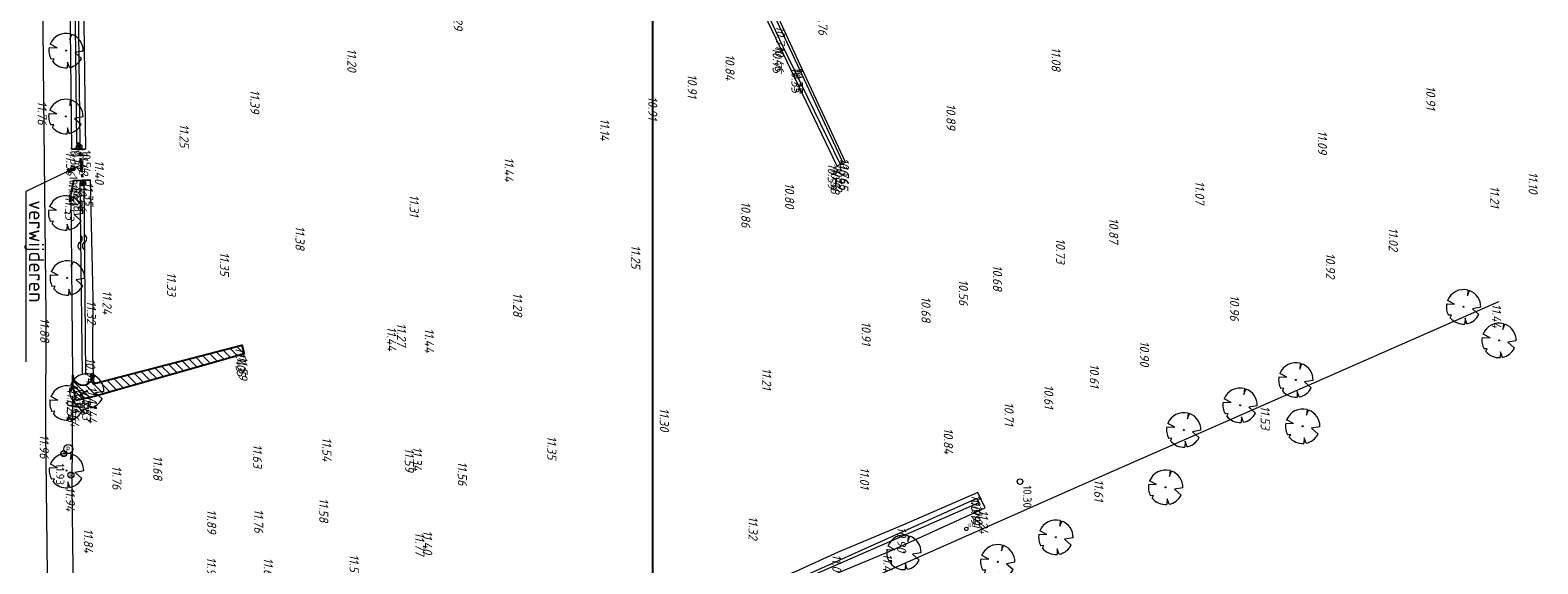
# Model space of a CAD drawing. Header units: metres. Extents: x 232614 to 233692, y 552964 to 554400.
# Tile 19 of 26: x 233434 to 233682, y 553994 to 554082. Entities that reach past the tile are written whole.
import ezdxf
from ezdxf import colors
from ezdxf.entities.mleader import LeaderData, LeaderLine
from ezdxf.enums import TextEntityAlignment as Align
from ezdxf.math import Vec2, Vec3

# ---------------------------------------------------------------- set-up
doc = ezdxf.new("R2010")
doc.units = ezdxf.units.M
doc.linetypes.add('NLCS-HIDDEN', pattern=[4, 2, -2])
doc.layers.get('Defpoints').update_dxf_attribs({"color": 241})
for name, color, linetype, lineweight, true_color in [('B-XX-AL-Hoogtecijfer-T', 7, 'Continuous', 18, 0xb8807a), ('Q26_Boom', 7, 'Continuous', 13, 0x165700), ('Rioolputhoogte', 7, 'Continuous', 13, 0xb8807a), ('T09_Insteek_sloot', 7, 'Continuous', 13, 0x164c00), ('V-Duikerhoogte BOB-T', 7, 'Continuous', 18, 0x0059b3), ('V-Q69_Duiker-S', 1, 'NLCS-HIDDEN', 35, 0xff0000), ('V-T04_Heg', 7, 'GR-HAAG1', 13, 0x165700), ('V-WE-GW-WATERGANG_INSTEEK-G', 7, 'CONTINUOUS-V', 25, 0x004c00), ('Waterpeilhoogte', 7, 'Continuous', 18, 0xb8807a)]:
    doc.layers.add(name, color=color, linetype=linetype, lineweight=lineweight, true_color=true_color)
for name, color, linetype, lineweight in [('Hoogtecijfer-T-UIT', 2, 'Continuous', 18), ('Q28_Rioolput', 251, 'Continuous', 13), ('Q37_Peilbuis', 251, 'Continuous', 13), ('Q67_Brandkraan', 251, 'Continuous', 13), ('Q95_Pompput', 1, 'Continuous', 13), ('S05_Water', 144, 'Continuous', 13), ('V-W11_Waterlijn-G', 144, 'CONTINUOUS-V', 25), ('V-WE-AL-T', 7, 'Continuous', 13), ('V-WE-GW-WATERGANG-WERK-A', 252, 'Continuous', 9), ('V01_Kantgeslverh', 251, 'Continuous', 13), ('V02_Kantopenverh', 251, 'Continuous', 13), ('W11_Waterlijn', 142, 'Continuous', 13)]:
    doc.layers.add(name, color=color, linetype=linetype, lineweight=lineweight)
doc.styles.add('ISO', font='NLCS-ISO.ttf')
doc.styles.add('NLCS-ISO', font='NLCS-ISO.ttf', dxfattribs={"height": 1.8})
doc.styles.add('NLCS-ISO-ANNOTATIEF-T25', font='NLCS-ISO.ttf', dxfattribs={"height": 2.5})
doc.styles.get("Standard").update_dxf_attribs({"font": 'arial.ttf'})
doc.linetypes.add('CONTINUOUS-V', pattern='A,3.5,[24,NLCS.shx,S=0.5,R=0,X=0,Y=0],3.5', length=7)
doc.linetypes.add('GR-HAAG1', pattern='A,6,[176,NLCS.shx,S=0.125,R=0,X=0,Y=0],-2', length=8)

# ---------------------------------------------------------------- blocks, each defined once
blk = doc.blocks.new('Q37_PEILBUIS')
at = {"color": 0}
blk.add_circle((0, 0), 0.3, dxfattribs=at)
blk.add_text('pb', height=0.7, dxfattribs=at).set_placement((0.305312, 0.33528))
blk = doc.blocks.new('Q95_POMPPUT')
at = {"color": 0}
blk.add_circle((0, 0), 0.5, dxfattribs=at)
blk.add_text('P', height=0.5, dxfattribs=at).set_placement((0, 0), align=Align.MIDDLE_CENTER)
blk = doc.blocks.new('Q67_BRANDKRAAN_PUT')
at = {"color": 0}
blk.add_circle((0, 0), 0.5, dxfattribs=at)
blk.add_text('B', height=0.5, dxfattribs=at).set_placement((0, 0), align=Align.MIDDLE_CENTER)
blk = doc.blocks.new('Q28_RIOOLPUT')
at = {"color": 0}
blk.add_circle((0, 0), 0.5, dxfattribs=at)
blk.add_text('R', height=0.5, dxfattribs=at).set_placement((0.057, -0.008), align=Align.MIDDLE_CENTER)
blk = doc.blocks.new('M02_GRONDSLAGPUNT')
blk.add_circle((0, 0), 0.5)
blk.add_attdef('1', (0.69, 0.6), '', height=1.3)
blk = doc.blocks.new('Q69_DUIKER_OPENING')
at = {"color": 0}
for p, q in [((-0.2, 0.34), (0, 0)), ((-0.2, -0.35), (0, 0)), ((0, 0), (0.52, 0)), ((1, 0), (1.5, 0)), ((1.9, 0), (2.3, 0))]:
    blk.add_line(p, q, dxfattribs=at)
blk = doc.blocks.new('Q26_BOOM')
at = {"flags": 128}
for points in [[(0.72, 2.74), (0.64, 1.8), (0.97, 2.66)], [(-2.79, 0.5), (-1.48, 0.44), (-2.63, 1.05)], [(-2.19, -1.79), (-1.97, -1.36), (-2.47, -1.39)], [(0.56, -2.78), (0.24, -1.87), (0.2, -2.82)], [(2.83, -0.07), (1.44, -0.31), (2.53, -1.28)]]:
    blk.add_lwpolyline(points, dxfattribs=at)
blk.add_lwpolyline([(2.83, -0.07, 0.321944), (0.97, 2.66, 0.321944)], format="xyb", dxfattribs=at)
blk.add_circle((0, 0), 0.0844)
for start, end in [(75.1844, 158.299), (169.749, 209.4302), (219.2667, 274.1068), (281.3601, 333.2046)]:
    blk.add_arc((0, 0), 2.83, start, end)
blk = doc.blocks.new('S05')
for centre, start, end in [((-0.6, 0.04), 28.0726, 151.9276), ((0.6, 0.68), 208.0726, 331.9276), ((-0.6, -0.68), 28.0726, 151.9276), ((0.6, -0.04), 208.0726, 331.9276)]:
    blk.add_arc(centre, 0.68, start, end)

msp = doc.modelspace()

# ---------------------------------------------------------------- hatches: boundary and pattern name
at = {"layer": 'V-WE-GW-WATERGANG-WERK-A', "ltscale": 0.2}
h = msp.add_hatch(dxfattribs=at)
h.set_pattern_fill('AGW-WERK_AANVULLEN', color=256, scale=0.2, angle=90, style=0, pattern_type=2)
h.set_pattern_definition([(135, (0, 0), (-0.7071067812, -0.7071067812), [])])
edge = h.paths.add_edge_path()
edge.add_line((233444.44, 554025.09), (233444.48, 554023.57))
edge.add_line((233444.48, 554023.57), (233468.86, 554029.93))
edge.add_line((233468.86, 554029.93), (233469.28, 554028.5))
edge.add_line((233469.28, 554028.5), (233444.62, 554021.5))
edge.add_line((233444.62, 554021.5), (233441.66, 554020.84))
edge.add_line((233441.66, 554020.84), (233441.13, 554023.19))
edge.add_line((233441.13, 554023.19), (233441.11, 554025.03))
edge.add_arc((233442.78, 554025.05), 1.66, 180.5696, 361.3752)

# ---------------------------------------------------------------- linework, layer by layer
at = {"layer": 'Defpoints'}
msp.add_lwpolyline([(232867.83, 554400.49), (233536.33, 554400.49), (233536.33, 552964.49), (232867.83, 552964.49)], close=True, dxfattribs=at)
at = {"layer": 'T09_Insteek_sloot'}
for points in [[(233440.97, 554062.06), (233440.53, 554101.53), (233439.92, 554137), (233439.78, 554166.67), (233442.13, 554166.73), (233442.27, 554162), (233442.71, 554099.49), (233443.17, 554062.11)], [(233549.62, 554094.84), (233557.11, 554079.11), (233566.61, 554059.35), (233568.03, 554059.95), (233560.6, 554075.96), (233551.03, 554096.7)], [(233443.94, 554057.06), (233444.38, 554037.59), (233444.37, 554028.2), (233444.44, 554025.09)], [(233441.11, 554025.03), (233440.82, 554054.71)], [(233528.4, 553982.11), (233529.02, 553982.2), (233538.4, 553983.66), (233546.03, 553985.22), (233558.22, 553988.99), (233575.21, 553996.07), (233590.96, 554003.23), (233589.76, 554005.73)], [(233589.76, 554005.73), (233577.54, 554000.45), (233566.82, 553995.95), (233559.88, 553992.79), (233549.54, 553988.6), (233536.21, 553985.83), (233532.57, 553985.33)]]:
    msp.add_lwpolyline(points, dxfattribs=at)
at = {"layer": 'V-Q69_Duiker-S'}
msp.add_line((233442.4, 554060.23), (233442.55, 554058.8), dxfattribs=at)
at = {"layer": 'V-T04_Heg', "flags": 128}
msp.add_lwpolyline([(233441.07, 554021.6), (233440.94, 554006.98), (233441.18, 553988.6), (233441.39, 553988.58), (233449.48, 553987.82)], dxfattribs=at)
at = {"layer": 'V-W11_Waterlijn-G'}
for points in [[(233441.73, 554063.07), (233442.3, 554063.09)], [(233443, 554056.52), (233442.26, 554056.46)]]:
    msp.add_lwpolyline(points, dxfattribs=at)
at = {"layer": 'V-WE-GW-WATERGANG_INSTEEK-G'}
for points in [[(233443.17, 554062.11), (233440.97, 554062.06)], [(233440.82, 554054.71), (233441.29, 554056.94), (233443.94, 554057.06)]]:
    msp.add_lwpolyline(points, dxfattribs=at)
msp.add_lwpolyline([(233444.44, 554025.09), (233444.48, 554023.57), (233468.86, 554029.93), (233469.28, 554028.5), (233444.62, 554021.5), (233441.66, 554020.84), (233441.13, 554023.19), (233441.11, 554025.03, 1.007055)], format="xyb", close=True, dxfattribs=at)
at = {"layer": 'V01_Kantgeslverh'}
msp.add_lwpolyline([(233435.67, 554166.31), (233435.54, 554165.41), (233435.75, 554138.64), (233435.98, 554105.27), (233436.29, 554070.36), (233436.7, 554034.76), (233436.64, 554015.63), (233436.9, 553992.38), (233436.95, 553986.93)], dxfattribs=at)
at = {"layer": 'V02_Kantopenverh'}
msp.add_lwpolyline([(233675.26, 554037.07), (233637.17, 554020.31), (233609.76, 554008.28), (233573.89, 553992.42), (233565.48, 553988.79), (233557.15, 553985.76), (233548.56, 553983.21), (233539.49, 553981.19), (233530.44, 553979.72), (233521.47, 553978.99), (233512.43, 553978.72), (233489.81, 553979.51), (233467.61, 553980.67)], dxfattribs=at)
at = {"layer": 'W11_Waterlijn'}
for points in [[(233441.28, 554162.44), (233441.18, 554166), (233440.57, 554166.07), (233440.64, 554161.77), (233440.89, 554136.79), (233441.3, 554101.64), (233441.73, 554063.07)], [(233442.3, 554063.09), (233441.9, 554099.49), (233441.28, 554162.44)], [(233550.25, 554095.16), (233557.5, 554079.41), (233567.09, 554059.73), (233567.56, 554060.09), (233560.19, 554075.85), (233550.48, 554096.51)], [(233442.26, 554056.46), (233442.62, 554025.06)], [(233443.24, 554025.06), (233443, 554056.52)]]:
    msp.add_lwpolyline(points, dxfattribs=at)
msp.add_lwpolyline([(233590, 554004.09), (233589.61, 554004.74), (233560.88, 553991.88), (233561.03, 553991.48)], close=True, dxfattribs=at)

# ---------------------------------------------------------------- block references
at = {"layer": 'Q26_Boom'}
for p in [(233440, 554078.28), (233439.97, 554067.47), (233439.93, 554051.64), (233440.2, 554040.97), (233669.55, 554036.23), (233675.38, 554030.71), (233642, 554024.22), (233443.39, 554022.41), (233440.14, 554020.45), (233632.84, 554020.06), (233643.12, 554016.62), (233623.58, 554016.03), (233440.07, 554009.35), (233620.61, 554006.6), (233602.58, 553998.4), (233577.62, 553995.92), (233593.03, 553994.37)]:
    msp.add_blockref('Q26_BOOM', p, dxfattribs=at)
at = {"layer": 'Q28_Rioolput'}
msp.add_blockref('Q28_RIOOLPUT', (233439.63, 554012.13), dxfattribs=at)
at = {"layer": 'Q37_Peilbuis'}
msp.add_blockref('Q37_PEILBUIS', (233587.88, 553999.78), dxfattribs=at)
at = {"layer": 'Q67_Brandkraan'}
msp.add_blockref('Q67_BRANDKRAAN_PUT', (233440.79, 554008.6), dxfattribs=at)
at = {"layer": 'Q95_Pompput', "xscale": 1.5, "yscale": 1.5}
msp.add_blockref('Q95_POMPPUT', (233440.38, 554012.88), dxfattribs=at)
at = {"layer": 'Rioolputhoogte'}
ref = msp.add_blockref('M02_GRONDSLAGPUNT', (233439.63, 554012.14), dxfattribs=dict(at, xscale=0.9, yscale=0.9, zscale=0.9, rotation=270))
ref.add_attrib('M02_GRONDSLAGPUNT', '11.93', (233438.36, 554010.51), dxfattribs={"layer": '0', "color": 0, "height": 1.35, "rotation": 270, "style": 'ISO'})
at = {"layer": 'S05_Water', "rotation": 270.4080239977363}
msp.add_blockref('S05', (233442.67, 554046.82), dxfattribs=at)
at = {"layer": 'V-Duikerhoogte BOB-T'}
ref = msp.add_blockref('M02_GRONDSLAGPUNT', (233442.15, 554062.52), dxfattribs=dict(at, xscale=0.9, yscale=0.9, zscale=0.9, rotation=270))
ref.add_attrib('M02_GRONDSLAGPUNT', '10.54', (233442.69, 554061.9), dxfattribs={"layer": '0', "color": 0, "height": 1.35, "rotation": 270, "style": 'ISO'})
ref = msp.add_blockref('M02_GRONDSLAGPUNT', (233442.78, 554056.51), dxfattribs=dict(at, xscale=0.9, yscale=0.9, zscale=0.9, rotation=270))
ref.add_attrib('M02_GRONDSLAGPUNT', '10.45', (233440.54, 554057.74), dxfattribs={"layer": '0', "color": 0, "height": 1.35, "rotation": 270, "style": 'ISO'})
at = {"layer": 'V-Q69_Duiker-S'}
for p, rotation in [((233442.16, 554062.52), 275.9962601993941), ((233442.79, 554056.51), 95.99626019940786)]:
    msp.add_blockref('Q69_DUIKER_OPENING', p, dxfattribs=dict(at, rotation=rotation))
at = {"layer": 'Waterpeilhoogte'}
ref = msp.add_blockref('M02_GRONDSLAGPUNT', (233596.7, 554007.54), dxfattribs=dict(at, xscale=0.9, yscale=0.9, zscale=0.9, rotation=270))
ref.add_attrib('M02_GRONDSLAGPUNT', '10.30', (233597.23, 554006.92), dxfattribs={"layer": '0', "color": 0, "height": 1.35, "rotation": 270, "style": 'ISO'})

# ---------------------------------------------------------------- texts
at = {"layer": 'B-XX-AL-Hoogtecijfer-T', "style": 'NLCS-ISO', "oblique": 13.5}
for s, p in [('11.29', (233503.65, 554085.5)), ('10.76', (233563.56, 554084.99)), ('10.71', (233556.61, 554082.34)), ('10.46', (233556.41, 554079.05)), ('11.08', (233601.87, 554078.84)), ('11.20', (233486.2, 554078.61)), ('10.84', (233548.3, 554077.67)), ('10.75', (233556.07, 554078.77)), ('10.91', (233542.11, 554074.4)), ('10.35', (233559.15, 554075.51)), ('10.75', (233559.55, 554075.62)), ('11.39', (233470.27, 554071.87)), ('10.91', (233663.41, 554072.47)), ('11.76', (233435.33, 554070)), ('10.91', (233535.61, 554070.78)), ('10.89', (233584.6, 554069.53)), ('11.14', (233527.73, 554067.14)), ('11.25', (233458.65, 554066.25)), ('11.09', (233645.61, 554065.16)), ('11.40', (233444.73, 554060.28)), ('11.44', (233512.03, 554060.76)), ('10.59', (233565.11, 554059.79)), ('10.58', (233565.57, 554059)), ('10.42', (233566.01, 554059.38)), ('10.39', (233566.51, 554059.75)), ('10.65', (233566.99, 554059.59)), ('10.76', (233567.1, 554060.64)), ('10.80', (233558.1, 554056.55)), ('11.07', (233625.48, 554056.88)), ('11.10', (233680.22, 554058.36)), ('11.31', (233496.44, 554054.63)), ('11.21', (233673.92, 554056.05)), ('10.86', (233550.91, 554053.49)), ('11.38', (233477.68, 554049.51)), ('10.87', (233611.34, 554050.8)), ('11.02', (233657.27, 554049.22)), ('10.73', (233602.6, 554047.44)), ('11.35', (233465.27, 554045.21)), ('11.25', (233532.83, 554046.37)), ('10.92', (233646.93, 554045.04)), ('11.33', (233456.58, 554041.88)), ('10.68', (233592.26, 554043.08)), ('10.56', (233586.66, 554040.68)), ('11.32', (233443.42, 554037.24)), ('11.24', (233445.99, 554038.91)), ('11.28', (233513.43, 554038.54)), ('10.68', (233580.5, 554037.91)), ('10.96', (233631.19, 554038.14)), ('11.44', (233674.23, 554036.72)), ('11.88', (233435.74, 554034.4)), ('11.44', (233492.75, 554032.98)), ('11.27', (233494.36, 554033.56)), ('11.44', (233498.92, 554032.69)), ('10.91', (233570.68, 554033.8)), ('11.43', (233467.87, 554029.58)), ('10.90', (233616.41, 554030.61)), ('10.94', (233443.3, 554027.85)), ('11.05', (233468.05, 554028.71)), ('11.59', (233468.31, 554028.16)), ('10.61', (233608.16, 554026.84)), ('11.21', (233554.35, 554026.18)), ('10.62', (233441.6, 554022.8)), ('10.62', (233441.62, 554022.8)), ('11.41', (233443.56, 554023.22)), ('10.61', (233600.68, 554023.4)), ('11.30', (233537.52, 554019.61)), ('10.71', (233594.15, 554020.56)), ('11.53', (233636.22, 554019.97)), ('11.96', (233435.67, 554015.27)), ('11.54', (233482.1, 554014.8)), ('11.35', (233519.04, 554015.03)), ('10.84', (233584.17, 554016.33)), ('11.63', (233470.68, 554013.68)), ('11.59', (233495.64, 554013.06)), ('11.34', (233496.96, 554013.25)), ('11.76', (233447.59, 554010.14)), ('11.68', (233454.32, 554011.76)), ('11.56', (233504.35, 554010.83)), ('11.01', (233570.42, 554009.9)), ('11.61', (233608.89, 554007.91)), ('11.94', (233439.95, 554006.64)), ('11.58', (233481.58, 554004.82)), ('10.99', (233588.71, 554005.39)), ('11.89', (233463.17, 554002.97)), ('11.76', (233470.9, 554003.03)), ('10.19', (233588.64, 554004.39)), ('10.21', (233589.05, 554003.74)), ('11.24', (233589.97, 554002.88)), ('11.84', (233442.92, 553999.82)), ('11.32', (233552.1, 554001.85)), ('10.90', (233576.51, 554000.11)), ('11.77', (233497.36, 553999.25)), ('11.40', (233498.65, 553999.53)), ('11.98', (233463.14, 553995.16)), ('11.69', (233472.47, 553995.04)), ('11.54', (233486.57, 553995.6)), ('11.09', (233565.85, 553995.61)), ('11.45', (233574.2, 553995.73))]:
    msp.add_text(s, height=1.5, rotation=270, dxfattribs=at).set_placement(p)
at = {"layer": 'Hoogtecijfer-T-UIT', "style": 'NLCS-ISO', "oblique": 13.5}
for s, p in [('11.56', (233440, 554061.7)), ('10.56', (233440.69, 554062.71)), ('10.51', (233441.34, 554062.75)), ('11.42', (233442.17, 554061.76)), ('11.51', (233440.41, 554056.6)), ('11.35', (233442.97, 554056.72)), ('11.53', (233439.87, 554054.37)), ('10.56', (233441.21, 554056.1)), ('10.46', (233441.91, 554056.15)), ('11.62', (233440.17, 554022.82)), ('10.59', (233442.21, 554022.98)), ('10.83', (233442.6, 554021.83)), ('11.55', (233440.1, 554021.26)), ('11.64', (233440.67, 554020.47)), ('11.44', (233443.59, 554021.15))]:
    msp.add_text(s, height=1.5, rotation=270, dxfattribs=at).set_placement(p)

# ---------------------------------------------------------------- leaders
at = {"layer": 'V-WE-AL-T'}
ml = msp.add_multileader_mtext('Standard', dxfattribs=at)
ml.set_content('verwijderen\\Pduiker PVC %%C250', color=256, style='NLCS-ISO-ANNOTATIEF-T25')
ml.set_leader_properties(color=256, linetype='ByLayer', lineweight=13)
ml.build(insert=Vec2(0, 0))
ml.multileader.update_dxf_attribs({"text_left_attachment_type": 6, "text_right_attachment_type": 6, "dogleg_length": 0.5, "arrow_head_size": 2.5})
ctx = ml.context
ctx.base_point, ctx.char_height, ctx.arrow_head_size, ctx.landing_gap_size, ctx.plane_origin, ctx.plane_x_axis, ctx.plane_y_axis = Vec3(233433.39, 554054.63), 2.5, 2.5, 0.9, Vec3(233434.45, 554056.5), Vec3(0, -1), Vec3(1, 0)
ctx.left_attachment, ctx.right_attachment = 6, 6
notes = []
notes.append((ctx, [(1, (1, 1, 0), (233433.39, 554055.13), (0, -1), 0.5, [(0, [(233442.47, 554059.51)], 0, [])])]))
ctx.mtext.insert, ctx.mtext.text_direction, ctx.mtext.rotation, ctx.mtext.flow_direction = Vec3(233436.39, 554053.73), Vec3(0, -1), 4.712389, 5
for ctx, leaders in notes:
    for number, flags, end, landing, length, lines in leaders:
        leader = LeaderData()
        leader.index, (leader.has_last_leader_line, leader.has_dogleg_vector, leader.attachment_direction) = number, flags
        leader.last_leader_point, leader.dogleg_vector, leader.dogleg_length = Vec3(end), Vec3(landing), length
        for number, points, colour, breaks in lines:
            line = LeaderLine()
            line.index, line.vertices, line.color, line.breaks = number, Vec3.list(points), colors.encode_raw_color(colour), breaks
            leader.lines.append(line)
        ctx.leaders.append(leader)

doc.saveas('drawing.dxf')
